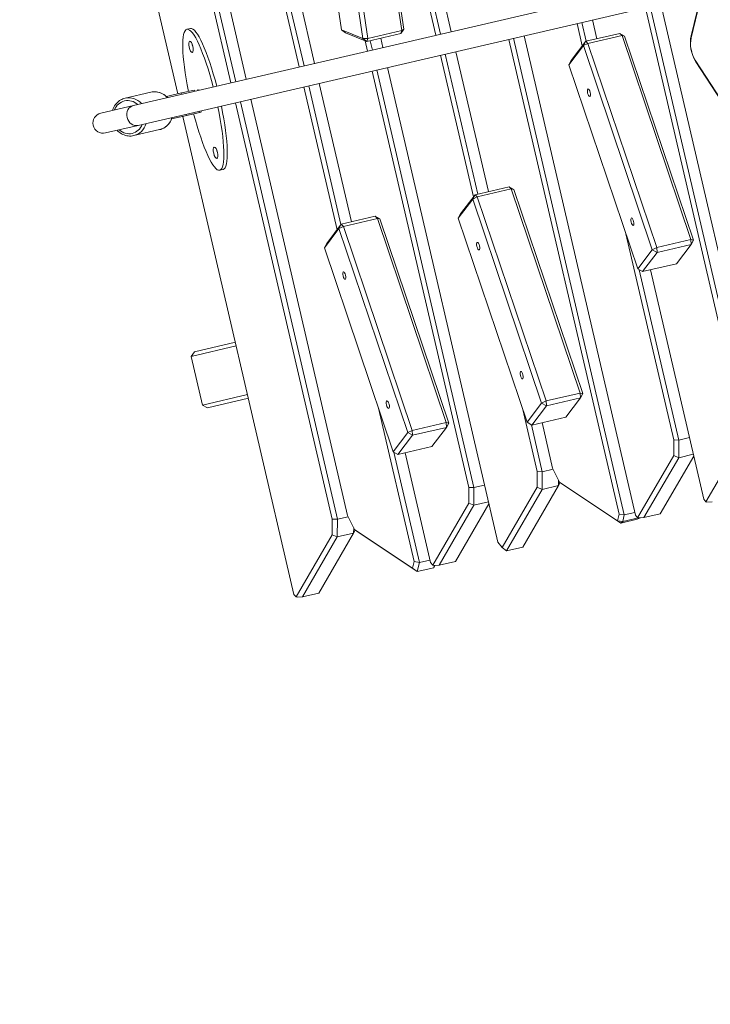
# Model space of a CAD drawing. Extents: x 5477758 to 5478338, y 5918296 to 5918502.
# Tile 79 of 138: x 5477950.623 to 5477951.161, y 5918461.598 to 5918462.365. Entities that reach past the tile are written whole.
import ezdxf

# ---------------------------------------------------------------- set-up
doc = ezdxf.new("R2010")
doc.units = 0
doc.layers.get('0').update_dxf_attribs({"linetype": 'CONTINUOUS', "lineweight": 13})
doc.layers.add('0_PROJEKTOWANE ZABAWKI', color=7, linetype='CONTINUOUS', lineweight=0)
doc.layers.add('0_WSPÓŁRZĘDNE_ODNOŚNIKI', color=6, linetype='CONTINUOUS', lineweight=15)
doc.styles.add('pktkecm$0$STANDARD', font='romans')
doc.dimstyles.new('pktkecm$0$ODNOŚNIKI', dxfattribs={"dimtxt": 17.5, "dimasz": 6, "dimexe": 7, "dimexo": 7, "dimgap": 7, "dimtad": 1, "dimtoh": 1, "dimdec": 0, "dimzin": 0, "dimdsep": 46, "dimtxsty": 'pktkecm$0$STANDARD', "dimblk": 'pktkecm$0$_Dot', "dimcen": 8, "dimdle": 7, "dimclrt": 2, "dimadec": 0, "dimazin": 0, "dimtfac": 1, "dimtdec": 0, "dimtofl": 0, "dimtmove": 0, "dimatfit": 3, "dimldrblk": 'pktkecm$0$_DotBlank', "dimfxl": 0, "dimtolj": 1, "dimtzin": 0, "dimarcsym": 0})

# ---------------------------------------------------------------- blocks, each defined once
blk = doc.blocks.new('zw$CEC1')
for p, q in [((1121.628, -736.273), (1121.628, -782.341)), ((1134.478, -736.53), (1128.09, -738.831)), ((1128.226, -738.808), (1134.615, -736.507)), ((1123.228, -782.341), (1123.228, -737.201)), ((1123.581, -737.424), (1126.171, -738.707)), ((1126.343, -738.745), (1123.753, -737.463)), ((1126.343, -738.745), (1126.171, -738.707)), ((1128.09, -738.831), (1128.226, -738.808)), ((1156.602, -740.464), (1123.228, -740.464)), ((1156.696, -741.311), (1123.228, -741.311)), ((1123.228, -741.695), (1156.602, -741.695)), ((1124.936, -743.964), (1141.671, -742.334)), ((1141.753, -742.151), (1125.018, -743.78)), ((1141.671, -742.334), (1141.753, -742.151)), ((1142.041, -742.405), (1141.671, -742.334)), ((1141.671, -742.334), (1141.671, -745.059)), ((1141.753, -742.151), (1142.041, -742.405)), ((1142.041, -742.405), (1143.246, -743.852)), ((1142.041, -745.13), (1142.041, -742.405)), ((1157.789, -741.98), (1161.876, -745.82)), ((1124.729, -744.09), (1125.018, -743.78)), ((1124.936, -743.964), (1124.729, -744.09)), ((1125.018, -743.78), (1124.936, -743.964)), ((1124.936, -746.689), (1124.936, -743.964)), ((1143.246, -743.852), (1143.246, -746.577)), ((1124.729, -744.09), (1124.729, -746.816)), ((1141.671, -745.059), (1124.936, -746.689)), ((1125.018, -747.069), (1141.753, -745.44)), ((1141.671, -745.059), (1142.041, -745.13)), ((1141.753, -745.44), (1141.671, -745.059)), ((1142.041, -745.13), (1141.753, -745.44)), ((1141.753, -745.44), (1142.958, -746.887)), ((1143.246, -746.577), (1142.041, -745.13)), ((1161.914, -745.751), (1161.983, -745.339)), ((1124.729, -745.936), (1123.228, -745.936)), ((1161.638, -745.936), (1143.246, -745.936)), ((1156.696, -745.936), (1156.696, -746.783)), ((1158.039, -747.105), (1158.039, -745.936)), ((1158.195, -745.936), (1161.983, -749.496)), ((1161.876, -745.82), (1161.638, -745.936)), ((1161.876, -745.82), (1161.914, -745.751)), ((1124.729, -746.783), (1123.228, -746.783)), ((1124.729, -746.816), (1124.936, -746.689)), ((1125.018, -747.069), (1124.729, -746.816)), ((1124.729, -746.816), (1125.934, -748.263)), ((1124.936, -746.689), (1125.018, -747.069)), ((1126.222, -748.517), (1125.018, -747.069)), ((1142.958, -746.887), (1126.222, -748.517)), ((1142.958, -746.887), (1143.246, -746.577)), ((1156.696, -746.783), (1143.054, -746.783)), ((1156.602, -747.168), (1156.696, -746.783)), ((1158.039, -747.105), (1156.696, -746.783)), ((1157.789, -747.452), (1158.039, -747.105)), ((1161.983, -750.812), (1158.039, -747.105)), ((1123.228, -747.168), (1125.022, -747.168)), ((1140.078, -747.168), (1156.602, -747.168)), ((1156.602, -747.168), (1157.789, -747.452)), ((1157.789, -747.452), (1161.876, -751.292)), ((1125.934, -748.263), (1126.222, -748.517)), ((1161.983, -749.496), (1161.983, -750.812)), ((1161.914, -751.223), (1161.983, -750.812)), ((1161.638, -751.409), (1123.228, -751.409)), ((1161.428, -751.409), (1161.428, -752.255)), ((1161.876, -751.292), (1161.638, -751.409)), ((1161.876, -751.292), (1161.914, -751.223)), ((1161.914, -751.223), (1161.914, -752.493)), ((1161.937, -751.085), (1161.983, -751.358)), ((1161.983, -752.673), (1161.983, -751.358)), ((1161.428, -752.255), (1123.228, -752.255)), ((1161.272, -752.64), (1161.428, -752.255)), ((1161.914, -752.493), (1161.428, -752.255)), ((1161.751, -752.874), (1161.914, -752.493)), ((1161.914, -752.493), (1161.983, -752.673)), ((1123.228, -752.64), (1161.272, -752.64)), ((1151.467, -753.274), (1134.732, -754.904)), ((1151.385, -753.458), (1151.467, -753.274)), ((1151.467, -753.274), (1151.756, -753.528)), ((1161.751, -752.874), (1157.789, -756.597)), ((1158.039, -756.38), (1161.983, -752.673)), ((1161.272, -752.64), (1161.751, -752.874)), ((1161.983, -752.673), (1161.751, -752.874)), ((1134.65, -755.087), (1151.385, -753.458)), ((1151.756, -753.528), (1151.385, -753.458)), ((1151.385, -753.458), (1151.385, -756.183)), ((1151.756, -753.528), (1152.96, -754.976)), ((1151.756, -756.253), (1151.756, -753.528)), ((1134.444, -755.214), (1134.732, -754.904)), ((1134.65, -755.087), (1134.444, -755.214)), ((1134.444, -755.214), (1134.444, -757.939)), ((1134.732, -754.904), (1134.65, -755.087)), ((1134.65, -757.812), (1134.65, -755.087)), ((1152.96, -754.976), (1152.96, -757.701)), ((1151.385, -756.183), (1134.65, -757.812)), ((1151.385, -756.183), (1151.756, -756.253)), ((1151.467, -756.563), (1151.385, -756.183)), ((1151.756, -756.253), (1151.467, -756.563)), ((1152.96, -757.701), (1151.756, -756.253)), ((1157.789, -756.597), (1158.039, -756.38)), ((1121.628, -756.881), (1083.584, -756.881)), ((1134.444, -756.881), (1123.228, -756.881)), ((1134.732, -758.193), (1151.467, -756.563)), ((1151.467, -756.563), (1152.672, -758.011)), ((1156.602, -756.881), (1152.96, -756.881)), ((1157.789, -756.597), (1156.602, -756.881)), ((1156.696, -756.858), (1156.696, -757.728)), ((1157.628, -756.635), (1158.039, -756.734)), ((1157.835, -756.557), (1158.039, -756.734)), ((1158.039, -756.734), (1162.086, -760.537)), ((1158.039, -758.049), (1158.039, -756.734)), ((1121.628, -757.728), (1083.428, -757.728)), ((1134.444, -757.728), (1123.228, -757.728)), ((1134.444, -757.939), (1134.65, -757.812)), ((1134.65, -757.812), (1134.732, -758.193)), ((1152.672, -758.011), (1152.96, -757.701)), ((1156.696, -757.728), (1152.935, -757.728)), ((1156.602, -758.112), (1156.696, -757.728)), ((1158.039, -758.049), (1156.696, -757.728)), ((1083.218, -758.112), (1121.628, -758.112)), ((1123.228, -758.112), (1134.588, -758.112)), ((1134.732, -758.193), (1134.444, -757.939)), ((1134.444, -757.939), (1135.648, -759.386)), ((1135.937, -759.64), (1134.732, -758.193)), ((1152.672, -758.011), (1135.937, -759.64)), ((1151.628, -758.112), (1156.602, -758.112)), ((1156.602, -758.112), (1157.789, -758.397)), ((1157.789, -758.397), (1158.039, -758.049)), ((1157.789, -758.397), (1161.751, -762.119)), ((1162.086, -761.853), (1158.039, -758.049)), ((1120.591, -760.443), (1103.687, -759.032)), ((1103.758, -759.214), (1120.662, -760.625)), ((1135.648, -759.386), (1135.937, -759.64)), ((1120.662, -760.625), (1120.591, -760.443)), ((1120.591, -760.443), (1120.882, -760.749)), ((1120.882, -760.749), (1120.662, -760.625)), ((1120.662, -760.625), (1120.662, -763.35)), ((1120.882, -763.474), (1120.882, -760.749)), ((1162.086, -760.537), (1162.086, -761.853)), ((1103.687, -762.321), (1120.591, -763.732)), ((1120.662, -763.35), (1103.758, -761.939)), ((1121.628, -762.353), (1120.882, -762.353)), ((1161.272, -762.353), (1123.228, -762.353)), ((1156.696, -762.353), (1156.696, -763.2)), ((1158.039, -763.521), (1158.039, -762.353)), ((1158.195, -762.353), (1161.983, -765.913)), ((1161.751, -762.119), (1161.272, -762.353)), ((1161.751, -762.119), (1162.086, -761.853)), ((1121.628, -763.2), (1120.882, -763.2)), ((1156.696, -763.2), (1123.228, -763.2)), ((1156.602, -763.585), (1156.696, -763.2)), ((1158.039, -763.521), (1156.696, -763.2)), ((1119.548, -765.194), (1102.644, -763.783)), ((1120.591, -763.732), (1119.548, -765.194)), ((1119.839, -764.936), (1120.882, -763.474)), ((1120.591, -763.732), (1120.662, -763.35)), ((1120.882, -763.474), (1120.591, -763.732)), ((1120.662, -763.35), (1120.882, -763.474)), ((1120.804, -763.585), (1121.628, -763.585)), ((1123.228, -763.585), (1156.602, -763.585)), ((1151.343, -763.973), (1134.608, -765.602)), ((1151.261, -764.156), (1151.343, -763.973)), ((1151.343, -763.973), (1151.631, -764.227)), ((1156.602, -763.585), (1157.789, -763.869)), ((1157.789, -763.869), (1158.039, -763.521)), ((1157.789, -763.869), (1161.876, -767.709)), ((1161.983, -767.229), (1158.039, -763.521)), ((1134.526, -765.786), (1151.261, -764.156)), ((1151.631, -764.227), (1151.261, -764.156)), ((1151.261, -764.156), (1151.261, -766.881)), ((1151.631, -764.227), (1152.836, -765.674)), ((1151.631, -766.952), (1151.631, -764.227)), ((1119.548, -765.194), (1119.839, -764.936)), ((1134.319, -765.912), (1134.608, -765.602)), ((1134.608, -765.602), (1134.526, -765.786)), ((1134.526, -765.786), (1134.319, -765.912)), ((1134.319, -765.912), (1134.319, -768.637)), ((1134.526, -768.511), (1134.526, -765.786)), ((1152.836, -765.674), (1152.836, -768.399)), ((1161.983, -765.913), (1161.983, -767.229)), ((1151.261, -766.881), (1134.526, -768.511)), ((1151.261, -766.881), (1151.631, -766.952)), ((1151.343, -767.262), (1151.261, -766.881)), ((1151.631, -766.952), (1151.343, -767.262)), ((1152.836, -768.399), (1151.631, -766.952)), ((1121.628, -767.826), (1088.254, -767.826)), ((1134.319, -767.826), (1123.228, -767.826)), ((1134.608, -768.891), (1151.343, -767.262)), ((1151.343, -767.262), (1152.548, -768.709)), ((1161.638, -767.826), (1152.836, -767.826)), ((1161.428, -767.826), (1161.428, -768.672)), ((1161.876, -767.709), (1161.638, -767.826)), ((1161.876, -767.709), (1161.914, -767.64)), ((1161.914, -767.64), (1161.983, -767.229)), ((1161.921, -767.598), (1162.086, -767.678)), ((1161.929, -767.553), (1162.086, -767.678)), ((1162.086, -768.994), (1162.086, -767.678)), ((1121.628, -768.672), (1088.16, -768.672)), ((1134.348, -768.672), (1123.228, -768.672)), ((1134.319, -768.637), (1134.526, -768.511)), ((1134.608, -768.891), (1134.319, -768.637)), ((1134.319, -768.637), (1135.524, -770.085)), ((1134.526, -768.511), (1134.608, -768.891)), ((1152.548, -768.709), (1152.836, -768.399)), ((1161.428, -768.672), (1152.582, -768.672)), ((1161.272, -769.057), (1161.428, -768.672)), ((1162.086, -768.994), (1161.428, -768.672)), ((1088.254, -769.057), (1121.628, -769.057)), ((1123.228, -769.057), (1134.668, -769.057)), ((1135.813, -770.339), (1134.608, -768.891)), ((1152.548, -768.709), (1135.813, -770.339)), ((1148.977, -769.057), (1161.272, -769.057)), ((1161.751, -769.291), (1157.789, -773.014)), ((1158.039, -772.797), (1162.086, -768.994)), ((1161.272, -769.057), (1161.751, -769.291)), ((1161.751, -769.291), (1162.086, -768.994)), ((1135.524, -770.085), (1135.813, -770.339)), ((1157.789, -773.014), (1156.602, -773.298)), ((1156.696, -773.275), (1156.696, -774.145)), ((1157.628, -773.052), (1158.039, -773.151)), ((1157.789, -773.014), (1158.039, -772.797)), ((1157.835, -772.974), (1158.039, -773.151)), ((1158.039, -773.151), (1161.983, -776.858)), ((1158.039, -774.466), (1158.039, -773.151)), ((1121.628, -773.298), (1109.82, -773.298)), ((1156.602, -773.298), (1123.228, -773.298)), ((1109.792, -774.529), (1121.628, -774.529)), ((1121.628, -774.145), (1109.82, -774.145)), ((1156.696, -774.145), (1123.228, -774.145)), ((1123.228, -774.529), (1156.602, -774.529)), ((1156.602, -774.529), (1156.696, -774.145)), ((1156.602, -774.529), (1157.789, -774.814)), ((1158.039, -774.466), (1156.696, -774.145)), ((1157.789, -774.814), (1158.039, -774.466)), ((1157.789, -774.814), (1161.876, -778.654)), ((1161.983, -778.173), (1158.039, -774.466)), ((1116.778, -776.932), (1116.778, -776.65)), ((1128.078, -776.932), (1128.078, -776.65)), ((1161.983, -776.858), (1161.983, -778.173)), ((1121.628, -777.435), (1121.528, -777.435)), ((1121.528, -778.458), (1121.528, -777.435)), ((1123.328, -777.435), (1123.228, -777.435)), ((1123.328, -777.435), (1123.328, -778.458)), ((1121.528, -778.458), (1121.528, -779.678)), ((1121.528, -778.458), (1121.628, -778.458)), ((1123.328, -778.458), (1123.228, -778.458)), ((1123.328, -779.678), (1123.328, -778.458)), ((1161.876, -778.654), (1161.638, -778.77)), ((1161.876, -778.654), (1161.914, -778.585)), ((1161.914, -778.585), (1161.983, -778.173)), ((1121.528, -778.77), (1088.254, -778.77)), ((1161.638, -778.77), (1123.328, -778.77)), ((1141.428, -778.77), (1141.428, -782.054)), ((1141.728, -782.373), (1141.728, -778.77)), ((1145.628, -778.77), (1145.628, -782.373)), ((1145.928, -782.054), (1145.928, -778.77)), ((1120.928, -780.782), (1120.928, -782.848)), ((1123.928, -780.782), (1123.928, -782.848)), ((1121.628, -782.341), (1121.628, -784.949)), ((1123.228, -784.949), (1123.228, -782.341)), ((1141.428, -782.054), (1141.728, -782.373)), ((1141.728, -782.373), (1145.628, -782.373)), ((1145.628, -782.373), (1145.928, -782.054))]:
    blk.add_line(p, q)
blk.add_arc((1122.428, -784.949), 0.8, 180, 0)
for centre, major_axis, ratio, start_param, end_param in [((1127.318, -737.548), (2, 0), 0.707107, 4.101524, 5.183628), ((1127.318, -737.76), (-1.7, 0), 0.707107, 0.959931, 2.042035), ((1122.428, -776.932), (5.65, 0), 0.17555, 1.712867, 4.552415), ((1122.428, -776.65), (5.65, 0), 0.17555, 1.712867, 3.141593), ((1122.428, -776.65), (5.65, 0), 0.17555, 0, 1.428726), ((1122.428, -776.932), (5.65, 0), 0.17555, 4.872362, 7.711911), ((1118.178, -776.65), (0.45, 0), 0.34202, 4.299152, 5.125626), ((1122.428, -777.435), (-0.9, 0), 0.939693, 5.807303, 6.283185), ((1122.428, -777.435), (0.9, 0), 0.939693, 0, 0.475882), ((1126.678, -776.65), (0.45, 0), 0.34202, 4.299152, 5.125626), ((1122.428, -780.782), (-1.5, 0), 0.906768, 5.274925, 6.283185), ((1122.428, -780.782), (1.5, 0), 0.906768, 0, 1.00826), ((1122.428, -782.848), (-1.5, 0), 0.906768, 5.274925, 6.283185), ((1122.428, -782.848), (1.5, 0), 0.906768, 0, 1.00826), ((1122.428, -782.932), (-1.3, 0), 0.906768, 5.375263, 7.191108), ((1122.428, -782.341), (0.8, 0), 0.869609, 3.141593, 6.283185), ((1122.428, -782.932), (1.3, 0), 0.906768, 5.375263, 7.191108)]:
    blk.add_ellipse(centre, major_axis=major_axis, ratio=ratio, start_param=start_param, end_param=end_param)
for centre, major_axis in [((1139.277, -746.463), (0.3, 0)), ((1128.698, -747.493), (0.3, 0)), ((1148.992, -757.587), (0.3, 0)), ((1138.412, -758.617), (0.3, 0)), ((1148.868, -768.285), (0.3, 0)), ((1138.288, -769.315), (0.3, 0)), ((1118.178, -776.932), (0.45, 0)), ((1126.678, -776.932), (0.45, 0))]:
    blk.add_ellipse(centre, major_axis=major_axis, ratio=0.34202)
for points, knots in [([(1120.928, -780.782), (1120.928, -780.636), (1120.953, -780.491), (1121.052, -780.215), (1121.125, -780.084), (1121.312, -779.848), (1121.427, -779.744), (1121.579, -779.644), (1121.603, -779.629), (1121.628, -779.615)], [1.570796, 1.570796, 1.570796, 1.570796, 1.882427, 1.882427, 2.196148, 2.196148, 2.514625, 2.514625, 2.573197, 2.573197, 2.573197, 2.573197]), ([(1123.228, -779.615), (1123.273, -779.641), (1123.316, -779.669), (1123.483, -779.79), (1123.594, -779.901), (1123.77, -780.148), (1123.837, -780.284), (1123.911, -780.543), (1123.928, -780.662), (1123.928, -780.782)], [3.709989, 3.709989, 3.709989, 3.709989, 3.816031, 3.816031, 4.138535, 4.138535, 4.456176, 4.456176, 4.712389, 4.712389, 4.712389, 4.712389]), ([(1121.628, -784.014), (1121.584, -783.988), (1121.54, -783.96), (1121.373, -783.839), (1121.262, -783.728), (1121.086, -783.481), (1121.02, -783.345), (1120.945, -783.087), (1120.928, -782.967), (1120.928, -782.848)], [6.851581, 6.851581, 6.851581, 6.851581, 6.957624, 6.957624, 7.280127, 7.280127, 7.597769, 7.597769, 7.853982, 7.853982, 7.853982, 7.853982]), ([(1123.928, -782.848), (1123.928, -782.993), (1123.903, -783.138), (1123.805, -783.415), (1123.731, -783.545), (1123.544, -783.781), (1123.43, -783.885), (1123.277, -783.985), (1123.253, -784), (1123.228, -784.014)], [4.712389, 4.712389, 4.712389, 4.712389, 5.02402, 5.02402, 5.33774, 5.33774, 5.656218, 5.656218, 5.714789, 5.714789, 5.714789, 5.714789])]:
    blk.add_open_spline(points, degree=3, knots=knots)
blk = doc.blocks.new('pktkecm$0$_Dot')
at = {"color": 0, "linetype": 'ByBlock', "lineweight": -2}
blk.add_line((-0.5, 0), (-1, 0), dxfattribs=at)
at = {"color": 0, "linetype": 'ByBlock', "const_width": 0.5}
blk.add_lwpolyline([(-0.25, 0, 1), (0.25, 0, 1)], format="xyb", close=True, dxfattribs=at)
blk = doc.blocks.new('pktkecm$0$_DotBlank')
at = {"color": 0, "linetype": 'ByBlock', "lineweight": -2}
blk.add_line((-0.5, 0), (-1, 0), dxfattribs=at)
blk.add_circle((0, 0), 0.5, dxfattribs=at)

msp = doc.modelspace()

# ---------------------------------------------------------------- block references
at = {"layer": '0_PROJEKTOWANE ZABAWKI', "xscale": 0.009981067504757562, "yscale": 0.009981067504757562, "zscale": 0.009981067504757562, "rotation": 283.0720937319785}
msp.add_blockref('zw$CEC1', (5477955.78541, 5918474.9692), dxfattribs=at)

# ---------------------------------------------------------------- leaders
at = {"layer": '0_WSPÓŁRZĘDNE_ODNOŚNIKI', "lineweight": -3}
msp.add_leader([(5477950.19067, 5918470.78915), (5477950.83212, 5918456.25182)], dimstyle='pktkecm$0$ODNOŚNIKI', override={"dimasz": 2.8}, dxfattribs=at)

doc.saveas('drawing.dxf')
